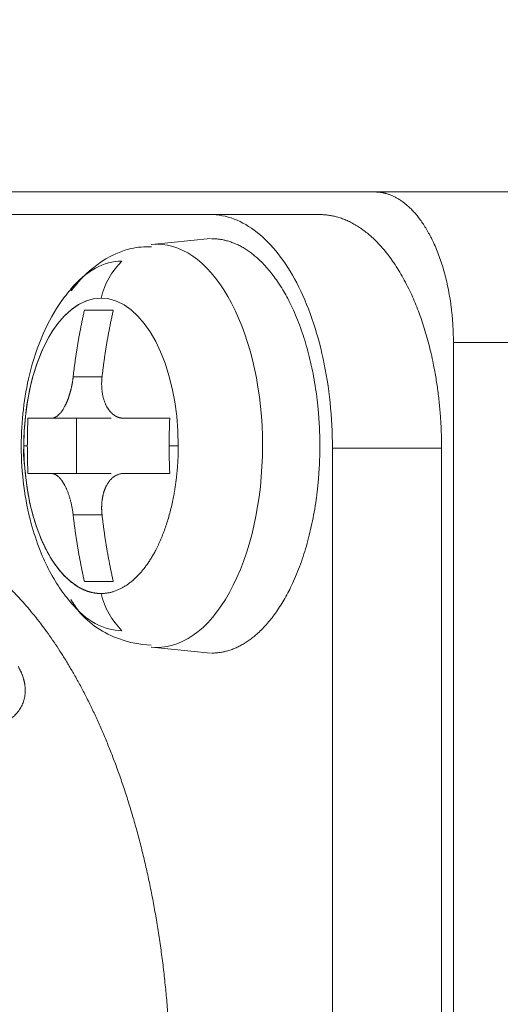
# Model space of a CAD drawing. Header units: millimetres. Extents: x 51337 to 61814, y -21781 to -12277.
# Tile 190 of 256: x 59363.19 to 59369.57, y -20842.46 to -20829.39. Entities that reach past the tile are written whole.
import ezdxf

# ---------------------------------------------------------------- set-up
doc = ezdxf.new("R2010")
doc.units = ezdxf.units.MM
doc.header["$LTSCALE"] = 0.3175
doc.layers.add('1轮廓实线层', color=7, linetype='Continuous', lineweight=18)

msp = doc.modelspace()

# ---------------------------------------------------------------- linework, layer by layer
at = {"layer": '1轮廓实线层'}
for p, q in [((59367.90562, -20831.67664), (59357.44617, -20831.67664)), ((59380.06571, -20831.67664), (59367.90562, -20831.67664)), ((59380.05896, -20831.67664), (59367.91007, -20831.67664)), ((59361.87408, -20831.97664), (59365.72446, -20831.97664)), ((59367.17346, -20831.97664), (59365.72446, -20831.97664)), ((59365.018, -20832.37077), (59364.94014, -20832.37491)), ((59365.72572, -20832.29416), (59364.94288, -20832.37462)), ((59378.62177, -20833.67664), (59368.95156, -20833.67664)), ((59368.95156, -20833.67664), (59368.95156, -20855.67664)), ((59364.28686, -20834.12998), (59363.90334, -20834.12998)), ((59363.6157, -20834.67998), (59364.40841, -20834.67998)), ((59363.94645, -20834.67998), (59363.94645, -20835.41331)), ((59368.79467, -20835.07664), (59367.34568, -20835.07664)), ((59367.34568, -20835.07664), (59367.34568, -20852.27664)), ((59368.79467, -20835.07664), (59368.79467, -20852.27664)), ((59364.40841, -20835.41331), (59363.6157, -20835.41331)), ((59363.61737, -20835.41331), (59364.40841, -20835.41331)), ((59363.90334, -20835.96331), (59364.28686, -20835.96331)), ((59364.94288, -20837.71866), (59365.72572, -20837.79913))]:
    msp.add_line(p, q, dxfattribs=at)
msp.add_arc((59255.29339, -20713.97664), 155.98888, 311.0146753, 325.8281561, dxfattribs=at)
for centre, major_axis, ratio, start_param, end_param in [((59365.018, -20835.04664), (0, 2.67588), 0.52297214, 4.71238815, 6.28318531), ((59364.5516, -20835.04664), (0, -2.45273), 0.52297214, 3.14159265, 3.69814312), ((59365.09229, -20833.36696), (0, -1), 0.85234978, 3.82875472, 4.42865032), ((59364.27402, -20835.04664), (0, 1.95963), 0.52297214, 0, 3.14159231), ((59364.27402, -20835.04664), (0, -1.95963), 0.52297214, 3.14159265, 4.71238898), ((59364.27402, -20835.04664), (0, -1.95963), 0.52297214, 1.57079633, 3.14159265), ((59365.018, -20835.04664), (0, 2.67588), 0.52297214, 3.08347306, 4.71238815), ((59365.09229, -20836.72632), (0, -1), 0.85234978, 4.99612764, 5.59602324), ((59364.5516, -20835.04664), (0, -2.45273), 0.52297214, 5.72108597, 6.28318531)]:
    msp.add_ellipse(centre, major_axis=major_axis, ratio=ratio, start_param=start_param, end_param=end_param, dxfattribs=at)
for points in [[(59368.95156, -20833.67664), (59368.95156, -20833.2791), (59368.79249, -20832.5442), (59368.49834, -20831.98143), (59368.11382, -20831.67664), (59367.90562, -20831.67664)], [(59365.74015, -20832.29664), (59366.02607, -20832.29664), (59366.55457, -20832.715), (59366.95921, -20833.48843), (59367.17832, -20834.49935), (59367.17832, -20835.04664)], [(59364.0528, -20833.24664), (59363.95377, -20833.68265), (59363.90334, -20834.12998)], [(59364.43632, -20833.24664), (59364.22759, -20833.24664), (59364.0528, -20833.24664)], [(59364.28685, -20834.12998), (59364.33728, -20833.68265), (59364.43632, -20833.24664)], [(59363.30321, -20834.67998), (59363.29473, -20834.86317), (59363.29473, -20835.04664)], [(59363.6157, -20834.67998), (59363.4322, -20834.67998), (59363.30321, -20834.67998)], [(59365.18591, -20834.67998), (59364.85886, -20834.67998), (59364.57448, -20834.67998)], [(59365.17743, -20835.04664), (59365.17743, -20834.86317), (59365.18591, -20834.67998)], [(59363.29473, -20835.04664), (59363.29473, -20835.23009), (59363.30321, -20835.41331)], [(59365.18591, -20835.41331), (59365.17743, -20835.23011), (59365.17743, -20835.04664)], [(59367.17832, -20835.04664), (59367.17832, -20835.59337), (59366.95954, -20836.60393), (59366.55505, -20837.37767), (59366.02637, -20837.79664), (59365.74015, -20837.79664)], [(59363.30321, -20835.41331), (59363.4322, -20835.41331), (59363.6157, -20835.41331)], [(59364.57448, -20835.41331), (59364.85886, -20835.41331), (59365.18591, -20835.41331)], [(59363.90334, -20835.96331), (59363.95377, -20836.41063), (59364.0528, -20836.84664)], [(59364.43632, -20836.84664), (59364.33728, -20836.41063), (59364.28685, -20835.96331)], [(59361.2269, -20836.07664), (59361.61696, -20836.07664), (59362.38714, -20836.36947), (59363.10816, -20836.94043), (59363.76122, -20837.77469), (59364.3131, -20838.8298), (59364.74948, -20840.07844), (59365.04818, -20841.45706), (59365.20149, -20842.93024), (59365.20149, -20843.67664)], [(59364.0528, -20836.84664), (59364.22759, -20836.84664), (59364.43632, -20836.84664)]]:
    msp.add_open_spline(points, degree=2, dxfattribs=at)
for points, degree, knots in [([(59365.72446, -20831.97664), (59365.83057, -20831.97664), (59365.93668, -20831.99662), (59366.14481, -20832.07579), (59366.24684, -20832.13497), (59366.4429, -20832.29026), (59366.53693, -20832.38636), (59366.71339, -20832.61181), (59366.7958, -20832.74114), (59366.94586, -20833.02808), (59367.0135, -20833.18567), (59367.1314, -20833.52307), (59367.18166, -20833.70287), (59367.26287, -20834.07777), (59367.29382, -20834.27287), (59367.33523, -20834.67086), (59367.34568, -20834.87375), (59367.34568, -20835.07664)], 3, [0, 0, 0, 0, 0.125, 0.125, 0.25, 0.25, 0.375, 0.375, 0.5, 0.5, 0.625, 0.625, 0.75, 0.75, 0.875, 0.875, 1, 1, 1, 1]), ([(59367.17346, -20831.97664), (59367.49579, -20831.97664), (59368.09156, -20832.44828), (59368.54769, -20833.32017), (59368.73209, -20834.17098), (59368.79467, -20834.77203), (59368.79467, -20835.07664)], 2, [0, 0, 0, 0.25, 0.5, 0.75, 0.875, 1, 1, 1]), ([(59364.94199, -20832.40523), (59364.84937, -20832.40235), (59364.56781, -20832.42278), (59364.18347, -20832.64209), (59363.95994, -20832.87593), (59363.87766, -20832.99092)], 3, [0, 0, 0, 0, 0.21239068, 0.67256363, 1, 1, 1, 1]), ([(59363.90579, -20832.92746), (59363.85175, -20832.98826), (59363.69773, -20833.18127), (59363.48643, -20833.56264), (59363.27431, -20834.20308), (59363.21437, -20834.7143), (59363.21386, -20835.04664)], 3, [0, 0, 0, 0, 0.11511343, 0.34918571, 0.60114355, 1, 1, 1, 1]), ([(59363.90334, -20834.12998), (59363.9029, -20834.13376), (59363.90203, -20834.14131), (59363.90061, -20834.15261), (59363.89911, -20834.16388), (59363.89752, -20834.17511), (59363.89584, -20834.18629), (59363.89408, -20834.19742), (59363.89223, -20834.2085), (59363.8903, -20834.21951), (59363.88828, -20834.23046), (59363.88619, -20834.24134), (59363.88402, -20834.25215), (59363.88177, -20834.26288), (59363.87944, -20834.27353), (59363.87704, -20834.2841), (59363.87456, -20834.29457), (59363.87202, -20834.30496), (59363.8694, -20834.31525), (59363.86671, -20834.32544), (59363.86396, -20834.33553), (59363.86114, -20834.34551), (59363.85825, -20834.35538), (59363.85531, -20834.36514), (59363.8523, -20834.37479), (59363.84923, -20834.38432), (59363.84611, -20834.39373), (59363.84293, -20834.40301), (59363.8397, -20834.41217), (59363.83641, -20834.4212), (59363.83308, -20834.43009), (59363.82969, -20834.43886), (59363.82626, -20834.44748), (59363.82279, -20834.45597), (59363.81927, -20834.46432), (59363.81571, -20834.47253), (59363.81211, -20834.48059), (59363.80847, -20834.4885), (59363.8048, -20834.49627), (59363.8011, -20834.50389), (59363.79736, -20834.51135), (59363.7922, -20834.52138), (59363.78552, -20834.53378), (59363.77723, -20834.54823), (59363.76874, -20834.56211), (59363.76006, -20834.57538), (59363.75119, -20834.58801), (59363.74216, -20834.59996), (59363.73296, -20834.6112), (59363.72361, -20834.62171), (59363.71413, -20834.63144), (59363.70454, -20834.64037), (59363.69484, -20834.64847), (59363.68505, -20834.65571), (59363.67519, -20834.66206), (59363.66528, -20834.6675), (59363.65534, -20834.672), (59363.64538, -20834.67554), (59363.63544, -20834.67807), (59363.62552, -20834.67968), (59363.61898, -20834.67988), (59363.6157, -20834.67998)], 3, [0, 0, 0, 0, 0.01319845, 0.02635903, 0.03948186, 0.05256706, 0.06561474, 0.07862502, 0.09159802, 0.10453386, 0.11743266, 0.13029453, 0.14311961, 0.15590802, 0.16865988, 0.18137531, 0.19405445, 0.20669742, 0.21930435, 0.23187537, 0.24441061, 0.25691021, 0.2693743, 0.28180301, 0.29419648, 0.30655485, 0.31887825, 0.33116683, 0.34342072, 0.35564007, 0.36782502, 0.37997571, 0.39209229, 0.4041749, 0.4162237, 0.42823883, 0.44022045, 0.4521687, 0.46408374, 0.47596572, 0.4878148, 0.49963113, 0.5245777, 0.54967089, 0.57491215, 0.6003029, 0.62584455, 0.65153847, 0.67738602, 0.70338852, 0.72954728, 0.75586359, 0.78233869, 0.80897382, 0.8357702, 0.86272903, 0.88985146, 0.91713866, 0.94459174, 0.97221183, 1, 1, 1, 1]), ([(59364.57448, -20834.67998), (59364.57208, -20834.67995), (59364.56729, -20834.67991), (59364.56014, -20834.67955), (59364.55305, -20834.67897), (59364.54601, -20834.67816), (59364.53903, -20834.67712), (59364.5321, -20834.67586), (59364.52524, -20834.67438), (59364.51844, -20834.67268), (59364.5117, -20834.67076), (59364.50503, -20834.66862), (59364.49844, -20834.66627), (59364.49191, -20834.66371), (59364.48546, -20834.66095), (59364.47909, -20834.65798), (59364.47279, -20834.65481), (59364.46658, -20834.65144), (59364.46044, -20834.64787), (59364.45439, -20834.64411), (59364.44843, -20834.64016), (59364.44255, -20834.63602), (59364.43676, -20834.6317), (59364.43107, -20834.6272), (59364.42546, -20834.62252), (59364.41995, -20834.61767), (59364.41453, -20834.61265), (59364.40921, -20834.60746), (59364.40399, -20834.6021), (59364.39887, -20834.59659), (59364.39385, -20834.59092), (59364.38893, -20834.58509), (59364.38411, -20834.57911), (59364.3794, -20834.57299), (59364.37479, -20834.56672), (59364.37029, -20834.56032), (59364.3659, -20834.55378), (59364.36161, -20834.5471), (59364.35744, -20834.5403), (59364.35337, -20834.53337), (59364.34942, -20834.52632), (59364.34415, -20834.51649), (59364.33773, -20834.50361), (59364.33038, -20834.48736), (59364.32347, -20834.47045), (59364.31703, -20834.45289), (59364.31106, -20834.43472), (59364.30559, -20834.41595), (59364.30064, -20834.3966), (59364.29621, -20834.37669), (59364.29232, -20834.35626), (59364.289, -20834.33533), (59364.28626, -20834.31393), (59364.28411, -20834.29209), (59364.28256, -20834.26984), (59364.28163, -20834.24722), (59364.28134, -20834.22427), (59364.28169, -20834.20103), (59364.28271, -20834.17752), (59364.28435, -20834.15381), (59364.28602, -20834.13794), (59364.28685, -20834.12998)], 3, [0, 0, 0, 0, 0.01319845, 0.02635903, 0.03948186, 0.05256706, 0.06561474, 0.07862502, 0.09159802, 0.10453386, 0.11743266, 0.13029453, 0.14311961, 0.15590802, 0.16865988, 0.18137531, 0.19405445, 0.20669742, 0.21930435, 0.23187537, 0.24441061, 0.25691021, 0.2693743, 0.28180301, 0.29419648, 0.30655485, 0.31887825, 0.33116683, 0.34342072, 0.35564007, 0.36782502, 0.37997571, 0.39209229, 0.4041749, 0.4162237, 0.42823883, 0.44022045, 0.4521687, 0.46408374, 0.47596572, 0.4878148, 0.49963113, 0.5245777, 0.54967089, 0.57491215, 0.6003029, 0.62584455, 0.65153847, 0.67738602, 0.70338852, 0.72954728, 0.75586359, 0.78233869, 0.80897382, 0.8357702, 0.86272903, 0.88985146, 0.91713866, 0.94459174, 0.97221183, 1, 1, 1, 1]), ([(59363.21386, -20835.04664), (59363.21467, -20835.41322), (59363.27576, -20835.88594), (59363.4841, -20836.51724), (59363.67382, -20836.88076), (59363.84793, -20837.10061), (59363.90579, -20837.16582)], 3, [0, 0, 0, 0, 0.43866925, 0.60315033, 0.87659196, 1, 1, 1, 1]), ([(59363.24919, -20835.04664), (59363.24871, -20835.05119), (59363.24772, -20835.06061), (59363.24653, -20835.07567), (59363.24556, -20835.09203), (59363.24489, -20835.10967), (59363.24458, -20835.12849), (59363.24466, -20835.14832), (59363.24525, -20835.17295), (59363.24674, -20835.20199), (59363.24939, -20835.23455), (59363.25267, -20835.26608), (59363.25739, -20835.30591), (59363.26345, -20835.35741), (59363.26876, -20835.40413), (59363.27226, -20835.43663), (59363.27395, -20835.45243), (59363.27577, -20835.46941), (59363.27776, -20835.48755), (59363.27992, -20835.50687), (59363.2823, -20835.52736), (59363.28615, -20835.55973), (59363.29197, -20835.6033), (59363.30043, -20835.65711), (59363.30987, -20835.71011), (59363.32016, -20835.76222), (59363.33673, -20835.83924), (59363.3642, -20835.95274), (59363.39645, -20836.06126), (59363.42431, -20836.14286), (59363.44152, -20836.19021), (59363.46052, -20836.23915), (59363.48141, -20836.28951), (59363.50434, -20836.3411), (59363.52438, -20836.38309), (59363.54262, -20836.4195), (59363.56048, -20836.45376), (59363.58526, -20836.49853), (59363.61769, -20836.55275), (59363.65866, -20836.61496), (59363.71095, -20836.68576), (59363.77136, -20836.75629), (59363.83551, -20836.81932), (59363.89595, -20836.86928), (59363.93941, -20836.89936), (59363.96666, -20836.91611), (59363.97935, -20836.92356), (59363.99202, -20836.93066), (59364.00468, -20836.93742), (59364.01733, -20836.94383), (59364.02995, -20836.94991), (59364.04255, -20836.95565), (59364.05513, -20836.96106), (59364.06768, -20836.96614), (59364.0802, -20836.9709), (59364.09268, -20836.97534), (59364.10513, -20836.97947), (59364.11753, -20836.98328), (59364.1299, -20836.98679), (59364.14221, -20836.98999), (59364.15448, -20836.99289), (59364.1667, -20836.9955), (59364.17887, -20836.99781), (59364.19098, -20836.99984), (59364.20303, -20837.00158), (59364.21502, -20837.00304), (59364.22695, -20837.00423), (59364.23881, -20837.00515), (59364.25061, -20837.00579), (59364.26234, -20837.0062), (59364.27013, -20837.00624), (59364.27402, -20837.00627)], 3, [0, 0, 0, 0, 0.00475969, 0.00987064, 0.01533282, 0.02113901, 0.02727427, 0.0337157, 0.0404326, 0.05123104, 0.06211968, 0.07284158, 0.08315439, 0.10289634, 0.12513538, 0.12998584, 0.13521125, 0.14081747, 0.1468093, 0.15319074, 0.15996516, 0.16713543, 0.18530439, 0.20347941, 0.22162482, 0.23970345, 0.25767807, 0.30267939, 0.36110268, 0.37874141, 0.3974305, 0.41718719, 0.43802953, 0.45997637, 0.48304726, 0.49334405, 0.50898452, 0.53006377, 0.55671035, 0.58908665, 0.6273883, 0.67585967, 0.72061501, 0.76145998, 0.79822127, 0.80648524, 0.81471161, 0.82290004, 0.83105018, 0.83916169, 0.84723424, 0.85526748, 0.86326108, 0.8712147, 0.87912801, 0.88700068, 0.89483238, 0.9026228, 0.9103716, 0.91807847, 0.9257431, 0.93336518, 0.9409444, 0.94848046, 0.95597306, 0.96342191, 0.97082672, 0.97818721, 0.9855031, 0.99277412, 1, 1, 1, 1]), ([(59364.27402, -20837.00627), (59364.2812, -20837.00618), (59364.29556, -20837.00601), (59364.31704, -20837.00464), (59364.33844, -20837.00246), (59364.35975, -20836.9994), (59364.38095, -20836.9955), (59364.40204, -20836.99077), (59364.42301, -20836.98521), (59364.44385, -20836.97884), (59364.46454, -20836.97167), (59364.48509, -20836.96372), (59364.50548, -20836.955), (59364.52571, -20836.94552), (59364.54577, -20836.9353), (59364.56564, -20836.92435), (59364.58533, -20836.91268), (59364.60483, -20836.90032), (59364.62412, -20836.88726), (59364.6432, -20836.87354), (59364.66207, -20836.85915), (59364.68071, -20836.84413), (59364.69913, -20836.82848), (59364.71731, -20836.81221), (59364.73526, -20836.79535), (59364.75296, -20836.77791), (59364.7704, -20836.75991), (59364.78759, -20836.74135), (59364.80452, -20836.72226), (59364.82118, -20836.70265), (59364.83757, -20836.68254), (59364.85368, -20836.66193), (59364.86951, -20836.64086), (59364.88505, -20836.61933), (59364.90031, -20836.59735), (59364.91527, -20836.57495), (59364.92994, -20836.55214), (59364.94431, -20836.52893), (59364.95837, -20836.50534), (59364.97212, -20836.48138), (59364.98557, -20836.45707), (59365.01881, -20836.39467), (59365.06878, -20836.28881), (59365.12929, -20836.13145), (59365.1809, -20835.96513), (59365.21099, -20835.84231), (59365.2263, -20835.76973), (59365.23049, -20835.74925), (59365.23455, -20835.72869), (59365.23848, -20835.70804), (59365.2423, -20835.68731), (59365.246, -20835.6665), (59365.24957, -20835.64562), (59365.25302, -20835.62467), (59365.25634, -20835.60365), (59365.25955, -20835.58258), (59365.26262, -20835.56144), (59365.26558, -20835.54025), (59365.26841, -20835.51901), (59365.27111, -20835.49773), (59365.27369, -20835.4764), (59365.27615, -20835.45503), (59365.27848, -20835.43363), (59365.28068, -20835.4122), (59365.28276, -20835.39074), (59365.28471, -20835.36925), (59365.28654, -20835.34775), (59365.28824, -20835.32623), (59365.28981, -20835.3047), (59365.29126, -20835.28315), (59365.29258, -20835.26161), (59365.29378, -20835.24006), (59365.29485, -20835.21851), (59365.29579, -20835.19697), (59365.29661, -20835.17544), (59365.2973, -20835.15392), (59365.29786, -20835.13242), (59365.2983, -20835.11094), (59365.29862, -20835.08948), (59365.29881, -20835.06805), (59365.29884, -20835.05378), (59365.29885, -20835.04664)], 3, [0, 0, 0, 0, 0.0133984, 0.02675937, 0.04008232, 0.05336668, 0.06661182, 0.0798171, 0.09298188, 0.10610547, 0.1191872, 0.13222635, 0.14522221, 0.15817406, 0.17108117, 0.18394279, 0.19675819, 0.2095266, 0.22224729, 0.23491949, 0.24754246, 0.26011545, 0.27263771, 0.2851085, 0.2975271, 0.30989277, 0.3222048, 0.33446249, 0.34666513, 0.35881205, 0.37090258, 0.38293607, 0.39491188, 0.40682939, 0.418688, 0.43048713, 0.44222622, 0.45390472, 0.46552213, 0.47707794, 0.48857168, 0.50000292, 0.56391362, 0.6273515, 0.69015947, 0.75218197, 0.75932534, 0.76646896, 0.77361245, 0.78075545, 0.78789759, 0.79503851, 0.80217784, 0.80931521, 0.81645025, 0.82358261, 0.83071192, 0.83783782, 0.84495995, 0.85207795, 0.85919147, 0.86630016, 0.87340365, 0.88050161, 0.88759369, 0.89467955, 0.90175885, 0.90883125, 0.91589642, 0.92295404, 0.93000379, 0.93704533, 0.94407836, 0.95110257, 0.95811766, 0.96512331, 0.97211924, 0.97910516, 0.98608077, 0.99304581, 1, 1, 1, 1]), ([(59363.6157, -20835.41331), (59363.61726, -20835.41333), (59363.62036, -20835.41338), (59363.62505, -20835.41374), (59363.62974, -20835.41432), (59363.63445, -20835.41513), (59363.63916, -20835.41616), (59363.64388, -20835.41743), (59363.6486, -20835.41891), (59363.65332, -20835.42062), (59363.65804, -20835.42254), (59363.66276, -20835.42468), (59363.66747, -20835.42703), (59363.67217, -20835.42959), (59363.67686, -20835.43236), (59363.68154, -20835.43533), (59363.68621, -20835.4385), (59363.69086, -20835.44188), (59363.69549, -20835.44545), (59363.7001, -20835.44921), (59363.70469, -20835.45316), (59363.70925, -20835.45731), (59363.71379, -20835.46163), (59363.71831, -20835.46613), (59363.72279, -20835.47082), (59363.72725, -20835.47567), (59363.73167, -20835.4807), (59363.73607, -20835.4859), (59363.74042, -20835.49126), (59363.74475, -20835.49678), (59363.74903, -20835.50246), (59363.75328, -20835.50829), (59363.75749, -20835.51427), (59363.76166, -20835.5204), (59363.76578, -20835.52667), (59363.76987, -20835.53308), (59363.77391, -20835.53963), (59363.7779, -20835.54631), (59363.78185, -20835.55312), (59363.78576, -20835.56006), (59363.78961, -20835.56711), (59363.79483, -20835.57695), (59363.80137, -20835.58982), (59363.80913, -20835.60607), (59363.81674, -20835.62298), (59363.82417, -20835.64052), (59363.8314, -20835.65869), (59363.83843, -20835.67745), (59363.84523, -20835.6968), (59363.85178, -20835.71669), (59363.85807, -20835.73712), (59363.86409, -20835.75804), (59363.86981, -20835.77943), (59363.87523, -20835.80127), (59363.88032, -20835.8235), (59363.88508, -20835.84611), (59363.88949, -20835.86905), (59363.89354, -20835.89229), (59363.89721, -20835.91578), (59363.90053, -20835.93949), (59363.9024, -20835.95535), (59363.90334, -20835.96331)], 3, [0, 0, 0, 0, 0.01320529, 0.02637269, 0.0395023, 0.05259424, 0.06564862, 0.07866558, 0.09164521, 0.10458765, 0.11749301, 0.13036142, 0.143193, 0.15598787, 0.16874616, 0.18146799, 0.19415349, 0.20680279, 0.21941602, 0.2319933, 0.24453478, 0.25704058, 0.26951084, 0.28194568, 0.29434526, 0.3067097, 0.31903914, 0.33133373, 0.3435936, 0.35581889, 0.36800976, 0.38016634, 0.39228877, 0.40437722, 0.41643181, 0.42845272, 0.44044007, 0.45239403, 0.46431475, 0.47620239, 0.48805709, 0.49987902, 0.52481051, 0.54988886, 0.5751155, 0.60049188, 0.62601938, 0.65169939, 0.67753325, 0.70352229, 0.72966781, 0.75597109, 0.78243339, 0.80905595, 0.83583997, 0.86278664, 0.88989714, 0.9171726, 0.94461417, 0.97222294, 1, 1, 1, 1]), ([(59364.28685, -20835.96331), (59364.28644, -20835.95953), (59364.28561, -20835.95197), (59364.28457, -20835.94066), (59364.28367, -20835.92938), (59364.28293, -20835.91815), (59364.28233, -20835.90696), (59364.28189, -20835.89583), (59364.28159, -20835.88475), (59364.28144, -20835.87373), (59364.28144, -20835.86277), (59364.28158, -20835.85189), (59364.28187, -20835.84108), (59364.28229, -20835.83034), (59364.28286, -20835.81968), (59364.28356, -20835.80911), (59364.28441, -20835.79863), (59364.28539, -20835.78824), (59364.2865, -20835.77795), (59364.28775, -20835.76775), (59364.28913, -20835.75766), (59364.29064, -20835.74767), (59364.29227, -20835.7378), (59364.29404, -20835.72803), (59364.29592, -20835.71838), (59364.29794, -20835.70885), (59364.30007, -20835.69944), (59364.30232, -20835.69015), (59364.30469, -20835.68099), (59364.30718, -20835.67196), (59364.30978, -20835.66306), (59364.31249, -20835.65429), (59364.31531, -20835.64566), (59364.31825, -20835.63717), (59364.32129, -20835.62882), (59364.32443, -20835.62061), (59364.32768, -20835.61255), (59364.33103, -20835.60463), (59364.33448, -20835.59687), (59364.33802, -20835.58925), (59364.34167, -20835.58178), (59364.34679, -20835.57176), (59364.35358, -20835.55937), (59364.36229, -20835.54493), (59364.37148, -20835.53107), (59364.38116, -20835.51781), (59364.39129, -20835.50519), (59364.40189, -20835.49325), (59364.41293, -20835.48202), (59364.4244, -20835.47153), (59364.43629, -20835.4618), (59364.44858, -20835.45288), (59364.46126, -20835.44479), (59364.47431, -20835.43755), (59364.48771, -20835.43121), (59364.50145, -20835.42577), (59364.51551, -20835.42128), (59364.52987, -20835.41774), (59364.5445, -20835.41521), (59364.55938, -20835.41361), (59364.56944, -20835.41341), (59364.57448, -20835.41331)], 3, [0, 0, 0, 0, 0.01320494, 0.02637199, 0.03950128, 0.05259292, 0.06564702, 0.07866371, 0.09164309, 0.1045853, 0.11749046, 0.13035867, 0.14319008, 0.15598479, 0.16874294, 0.18146465, 0.19415005, 0.20679927, 0.21941244, 0.23198968, 0.24453113, 0.25703692, 0.26950718, 0.28194206, 0.29434168, 0.30670618, 0.31903571, 0.33133039, 0.34359038, 0.35581581, 0.36800683, 0.38016359, 0.39228621, 0.40437487, 0.41642969, 0.42845084, 0.44043846, 0.4523927, 0.46431372, 0.47620168, 0.48805672, 0.499879, 0.52480977, 0.54988747, 0.57511355, 0.60048944, 0.62601654, 0.65169622, 0.67752984, 0.70351872, 0.72966416, 0.75596744, 0.78242982, 0.80905254, 0.8358368, 0.8627838, 0.8898947, 0.91717066, 0.94461279, 0.97222221, 1, 1, 1, 1]), ([(59363.87344, -20837.08465), (59363.90501, -20837.14147), (59364.05984, -20837.37772), (59364.44014, -20837.6153), (59364.78888, -20837.68554), (59364.93881, -20837.69277)], 3, [0, 0, 0, 0, 0.14828389, 0.66287996, 1, 1, 1, 1]), ([(59363.17259, -20837.97432), (59363.17478, -20837.97807), (59363.17918, -20837.98558), (59363.18548, -20837.99686), (59363.19156, -20838.00814), (59363.1974, -20838.01942), (59363.20301, -20838.0307), (59363.20838, -20838.04198), (59363.21351, -20838.05325), (59363.2184, -20838.06453), (59363.22306, -20838.07581), (59363.22749, -20838.08708), (59363.23167, -20838.09835), (59363.23562, -20838.10962), (59363.23934, -20838.12089), (59363.24282, -20838.13216), (59363.24606, -20838.14342), (59363.24907, -20838.15468), (59363.25184, -20838.16593), (59363.25437, -20838.17719), (59363.25667, -20838.18843), (59363.25874, -20838.19968), (59363.26056, -20838.21092), (59363.26216, -20838.22215), (59363.26352, -20838.23338), (59363.26464, -20838.24461), (59363.26552, -20838.25583), (59363.26736, -20838.28741), (59363.26629, -20838.33849), (59363.25466, -20838.40694), (59363.23299, -20838.47202), (59363.20144, -20838.53345), (59363.16067, -20838.59033), (59363.1108, -20838.64139), (59363.05243, -20838.68575), (59362.97819, -20838.72745), (59362.88619, -20838.76283), (59362.77419, -20838.78639), (59362.65312, -20838.79396), (59362.52536, -20838.78618), (59362.39262, -20838.76266), (59362.26933, -20838.72743), (59362.15766, -20838.68586), (59362.05869, -20838.64153), (59361.96111, -20838.59042), (59361.86619, -20838.53356), (59361.77496, -20838.47218), (59361.68868, -20838.40715), (59361.60726, -20838.33863), (59361.54875, -20838.28379), (59361.50975, -20838.24465), (59361.4881, -20838.22218), (59361.46717, -20838.1997), (59361.44695, -20838.1772), (59361.42746, -20838.15468), (59361.40868, -20838.13215), (59361.39062, -20838.10961), (59361.37327, -20838.08706), (59361.35664, -20838.06451), (59361.34072, -20838.04195), (59361.32553, -20838.01939), (59361.311, -20837.99682), (59361.30195, -20837.98183), (59361.29742, -20837.97432)], 3, [0, 0, 0, 0, 0.00484484, 0.00967878, 0.01450281, 0.01931794, 0.02412516, 0.0289255, 0.03371997, 0.03850957, 0.04329535, 0.04807832, 0.05285951, 0.05763994, 0.06242064, 0.06720265, 0.07198699, 0.07677468, 0.08156674, 0.08636421, 0.09116809, 0.09597939, 0.10079914, 0.10562832, 0.11046793, 0.11531898, 0.12018243, 0.12505927, 0.15651982, 0.18766383, 0.21877301, 0.25012999, 0.28181935, 0.31301187, 0.34401654, 0.37514792, 0.41721154, 0.45855484, 0.50000582, 0.54157237, 0.58291553, 0.62485047, 0.6558962, 0.68687209, 0.71809341, 0.74986812, 0.78114067, 0.81222127, 0.8433936, 0.87493887, 0.88468266, 0.89437607, 0.90402704, 0.91364363, 0.92323396, 0.93280624, 0.94236871, 0.95192965, 0.96149733, 0.97108002, 0.98068594, 0.99032323, 1, 1, 1, 1])]:
    msp.add_open_spline(points, degree=degree, knots=knots, dxfattribs=at)
for points, weights in [([(59363.29473, -20835.04664), (59363.27893, -20835.04664), (59363.26375, -20835.04664), (59363.24919, -20835.04664)], [1, 0.998807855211, 0.997663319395, 0.996566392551]), ([(59365.29885, -20835.04664), (59365.25795, -20835.04664), (59365.21748, -20835.04664), (59365.17743, -20835.04664)], [0.992236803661, 0.991280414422, 0.990370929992, 0.98950835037])]:
    msp.add_rational_spline(points, weights, degree=3, dxfattribs=at)

doc.saveas('drawing.dxf')
